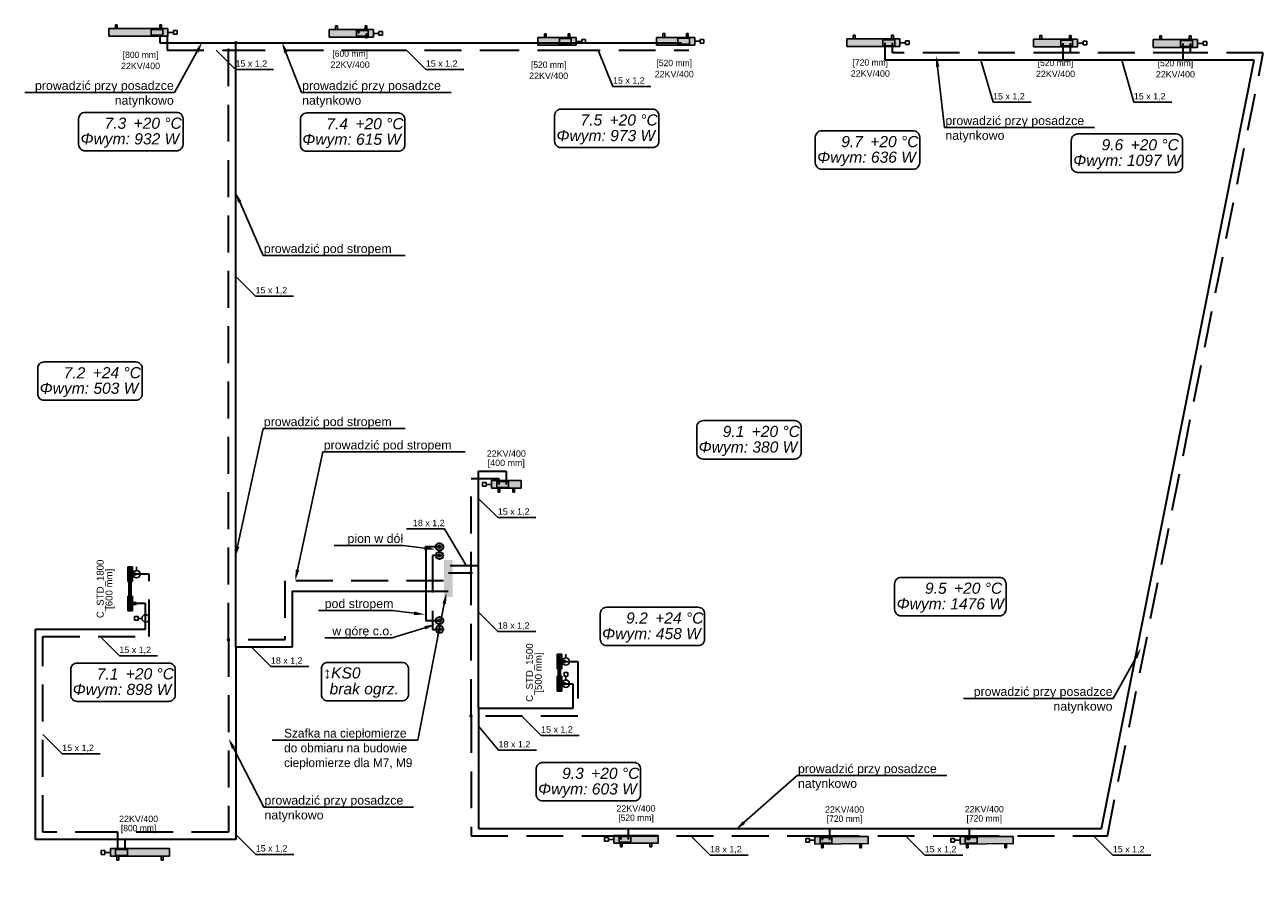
# Model space of a CAD drawing. Header units: millimetres. Extents: x -249726 to -161872, y -110547 to 19223.
# Tile 18 of 19: x -203302 to -186515, y -13468 to -1770. Entities that reach past the tile are written whole.
import ezdxf
from ezdxf import colors
from ezdxf.entities.mleader import LeaderData, LeaderLine
from ezdxf.lldxf.tags import DXFTag
from ezdxf.math import Vec2, Vec3

# ---------------------------------------------------------------- set-up
doc = ezdxf.new("R2010")
doc.units = ezdxf.units.MM
doc.header["$LTSCALE"] = 1000
doc.linetypes.add('DASHED', pattern=[0.75, 0.5, -0.25])
for name, color, linetype in [('I_IZC_urzadzenia', 112, 'Continuous'), ('OWIK_ICO_opisy', 7, 'Continuous'), ('OWIK_ICO_urzadzenia', 92, 'Continuous')]:
    doc.layers.add(name, color=color, linetype=linetype)
doc.layers.add('OWIK_ICO_powrot', color=140, linetype='DASHED', lineweight=30)
doc.layers.add('OWIK_ICO_zasilanie', color=20, linetype='Continuous', lineweight=30)
tags = doc.linetypes.add('SOLID', pattern=[10, 10, 0]).pattern_tags.tags
tags[6:7] = [DXFTag(74, 4), DXFTag(75, 0), DXFTag(340, '0'), DXFTag(46, 0.0), DXFTag(50, 0.0), DXFTag(44, 0.0), DXFTag(45, 0.0)]
tags[4:5] = [DXFTag(74, 4), DXFTag(75, 0), DXFTag(340, '0'), DXFTag(46, 0.0), DXFTag(50, 0.0), DXFTag(44, 0.0), DXFTag(45, 0.0)]

msp = doc.modelspace()

# ---------------------------------------------------------------- hatches: boundary and pattern name
at = {"layer": 'I_IZC_urzadzenia', "ltscale": 14, "transparency": 33554687}
h = msp.add_hatch(color=256, dxfattribs=at)
h.dxf.hatch_style = 1
h.paths.add_polyline_path([(-197620, -9522), (-197500, -9522), (-197500, -9022), (-197620, -9022)])
at = {"layer": 'OWIK_ICO_powrot'}
h = msp.add_hatch(color=256, dxfattribs=at)
edge = h.paths.add_edge_path()
edge.add_arc((-200542, -2113), 24, 0, 360)
h = msp.add_hatch(color=256, dxfattribs=at)
edge = h.paths.add_edge_path()
edge.add_arc((-197253, -9195), 24, 90, 450)
h = msp.add_hatch(color=256, dxfattribs=at)
edge = h.paths.add_edge_path()
edge.add_arc((-200542, -10103), 24, 90, 450)
h = msp.add_hatch(color=256, dxfattribs=at)
edge = h.paths.add_edge_path()
edge.add_arc((-197253, -11135), 24, 0, 360)
at = {"layer": 'OWIK_ICO_urzadzenia', "linetype": 'Continuous', "ltscale": 10}
for points in [[(-201361, -1820), (-202161, -1820), (-202161, -1925), (-201361, -1925)], [(-198576, -1834), (-199176, -1834), (-199176, -1939), (-198576, -1939)], [(-195826, -1943), (-196346, -1943), (-196346, -2048), (-195826, -2048)], [(-194221, -1940), (-194741, -1940), (-194741, -2045), (-194221, -2045)], [(-189031, -1964), (-189631, -1964), (-189631, -2069), (-189031, -2069)], [(-187406, -1971), (-188006, -1971), (-188006, -2076), (-187406, -2076)], [(-196975, -8050), (-196575, -8050), (-196575, -7945), (-196975, -7945)], [(-201842, -9112), (-201842, -9312), (-201906, -9312), (-201906, -9112)], [(-201858, -9512), (-201858, -9312), (-201890, -9312), (-201890, -9512)], [(-201842, -9712), (-201842, -9512), (-201906, -9512), (-201906, -9712)], [(-196023, -10297), (-196023, -10497), (-196087, -10497), (-196087, -10297)], [(-196039, -10597), (-196039, -10497), (-196071, -10497), (-196071, -10597)], [(-196023, -10797), (-196023, -10597), (-196087, -10597), (-196087, -10797)], [(-195317, -12859), (-194717, -12859), (-194717, -12754), (-195317, -12754)], [(-202141, -13036), (-201341, -13036), (-201341, -12931), (-202141, -12931)]]:
    msp.add_hatch(color=8, dxfattribs=at).paths.add_polyline_path(points)
at = {"layer": 'OWIK_ICO_zasilanie', "ltscale": 10}
h = msp.add_hatch(color=256, dxfattribs=at)
edge = h.paths.add_edge_path()
edge.add_arc((-200442, -2013), 24, 0, 360)

# ---------------------------------------------------------------- linework, layer by layer
at = {"layer": 'OWIK_ICO_opisy', "linetype": 'Continuous', "ltscale": 10}
for p, q in [((-200709, -2113), (-200446, -2376)), ((-198129, -2113), (-197866, -2376)), ((-195532, -2113), (-195329, -2604)), ((-190341, -2250), (-190177, -2820)), ((-188434, -2250), (-188269, -2820)), ((-200446, -2376), (-199931, -2376)), ((-197866, -2376), (-197351, -2376)), ((-195329, -2604), (-194814, -2604)), ((-190177, -2820), (-189662, -2820)), ((-188269, -2820), (-187754, -2820)), ((-200436, -5185), (-200174, -5447)), ((-200174, -5447), (-199659, -5447)), ((-197153, -8186), (-196890, -8445)), ((-196890, -8445), (-196375, -8445)), ((-197611, -8601), (-198126, -8601)), ((-197310, -9110), (-197611, -8601)), ((-197153, -9727), (-196890, -9989)), ((-202282, -10056), (-202020, -10319)), ((-196890, -9989), (-196375, -9989)), ((-200229, -10203), (-199966, -10465)), ((-202020, -10319), (-201505, -10319)), ((-199966, -10465), (-199451, -10465)), ((-196565, -11135), (-196303, -11398)), ((-203056, -11384), (-202794, -11647)), ((-197153, -11271), (-196880, -11598)), ((-196303, -11398), (-195788, -11398)), ((-202794, -11647), (-202279, -11647)), ((-196880, -11598), (-196365, -11598)), ((-200433, -12747), (-200171, -13009)), ((-194276, -12758), (-194014, -13021)), ((-191365, -12758), (-191103, -13021)), ((-188817, -12758), (-188554, -13021)), ((-200171, -13009), (-199656, -13009)), ((-194014, -13021), (-193499, -13021)), ((-191103, -13021), (-190588, -13021)), ((-188554, -13021), (-188039, -13021))]:
    msp.add_line(p, q, dxfattribs=at)
at = {"layer": 'OWIK_ICO_opisy', "linetype": 'SOLID', "ltscale": 10}
for points in [[(-202485, -3477), (-201243, -3477, 0.414214), (-201157, -3391), (-201157, -3044, 0.414214), (-201243, -2957), (-202485, -2957, 0.414214), (-202572, -3044), (-202572, -3391, 0.414214), (-202485, -3477)], [(-199480, -3484), (-198238, -3484, 0.414214), (-198151, -3397), (-198151, -3051, 0.414214), (-198238, -2964), (-199480, -2964, 0.414214), (-199566, -3051), (-199566, -3397, 0.414214), (-199480, -3484)], [(-196035, -3433), (-194793, -3433, 0.414214), (-194706, -3346), (-194706, -3000, 0.414214), (-194793, -2913), (-196035, -2913, 0.414214), (-196121, -3000), (-196121, -3346, 0.414214), (-196035, -3433)], [(-192501, -3726), (-191259, -3726, 0.414214), (-191172, -3639), (-191172, -3293, 0.414214), (-191259, -3206), (-192501, -3206, 0.414214), (-192587, -3293), (-192587, -3639, 0.414214), (-192501, -3726)], [(-189031, -3769), (-187694, -3769, 0.414214), (-187608, -3682), (-187608, -3335, 0.414214), (-187694, -3249), (-189031, -3249, 0.414214), (-189118, -3335), (-189118, -3682, 0.414214), (-189031, -3769)], [(-203039, -6857), (-201797, -6857, 0.414214), (-201711, -6770), (-201711, -6423, 0.414214), (-201797, -6337), (-203039, -6337, 0.414214), (-203126, -6423), (-203126, -6770, 0.414214), (-203039, -6857)], [(-194107, -7653), (-192865, -7653, 0.414214), (-192779, -7567), (-192779, -7220, 0.414214), (-192865, -7133), (-194107, -7133, 0.414214), (-194194, -7220), (-194194, -7567, 0.414214), (-194107, -7653)], [(-191425, -9777), (-190089, -9777, 0.414214), (-190002, -9691), (-190002, -9344, 0.414214), (-190089, -9257), (-191425, -9257, 0.414214), (-191512, -9344), (-191512, -9691, 0.414214), (-191425, -9777)], [(-195416, -10181), (-194174, -10181, 0.414214), (-194087, -10094), (-194087, -9748, 0.414214), (-194174, -9661), (-195416, -9661, 0.414214), (-195502, -9748), (-195502, -10094, 0.414214), (-195416, -10181)], [(-202592, -10937), (-201350, -10937, 0.414214), (-201263, -10851), (-201263, -10504, 0.414214), (-201350, -10417), (-202592, -10417, 0.414214), (-202678, -10504), (-202678, -10851, 0.414214), (-202592, -10937)], [(-199194, -10929), (-198188, -10929, 0.414214), (-198101, -10843), (-198101, -10496, 0.414214), (-198188, -10409), (-199194, -10409, 0.414214), (-199281, -10496), (-199281, -10843, 0.414214), (-199194, -10929)], [(-196283, -12285), (-195042, -12285, 0.414214), (-194955, -12199), (-194955, -11852, 0.414214), (-195042, -11765), (-196283, -11765, 0.414214), (-196370, -11852), (-196370, -12199, 0.414214), (-196283, -12285)]]:
    msp.add_lwpolyline(points, format="xyb", dxfattribs=at)
at = {"layer": 'OWIK_ICO_powrot'}
for p, q in [((-201373, -1910), (-201373, -2113)), ((-198676, -1886), (-198676, -1956)), ((-191541, -2150), (-191541, -2013)), ((-201373, -2113), (-200542, -2113)), ((-200542, -10103), (-200542, -2113)), ((-200542, -2113), (-199754, -2113)), ((-199754, -2113), (-198632, -2113)), ((-198632, -2113), (-197102, -2113)), ((-197102, -2113), (-196001, -2113)), ((-196001, -2113), (-194299, -2113)), ((-189131, -2150), (-191541, -2150)), ((-189131, -2017), (-189131, -2150)), ((-187506, -2150), (-189131, -2150)), ((-188627, -12758), (-186515, -2150)), ((-187506, -2023), (-187506, -2150)), ((-186515, -2150), (-187506, -2150)), ((-197253, -9412), (-197253, -7918)), ((-197253, -7918), (-196875, -7918)), ((-196875, -7918), (-196875, -7998)), ((-201614, -9212), (-201874, -9212)), ((-201614, -10056), (-201614, -9212)), ((-197558, -9195), (-197253, -9195)), ((-197253, -11135), (-197253, -9412)), ((-203056, -10056), (-201614, -10056)), ((-203056, -12709), (-203056, -10056)), ((-199773, -10103), (-200542, -10103)), ((-200542, -10103), (-200542, -12709)), ((-196055, -10397), (-195806, -10397)), ((-195806, -10397), (-195806, -11135)), ((-197253, -11135), (-197253, -12758)), ((-195806, -11135), (-197253, -11135)), ((-202119, -12709), (-203056, -12709)), ((-200542, -12709), (-202119, -12709)), ((-202040, -12947), (-202040, -12709)), ((-197253, -12758), (-195217, -12758)), ((-195217, -12758), (-192491, -12758)), ((-195217, -12806), (-195217, -12758)), ((-192491, -12758), (-190596, -12758)), ((-192491, -12819), (-192491, -12758)), ((-190596, -12758), (-188627, -12758)), ((-190525, -12819), (-190525, -12758))]:
    msp.add_line(p, q, dxfattribs=at)
for points in [[(-197663, -8960), (-197776, -8960), (-197776, -9963), (-197689, -9963)], [(-197626, -9305), (-199776, -9305), (-199776, -10100)]]:
    msp.add_lwpolyline(points, dxfattribs=at)
at = {"layer": 'OWIK_ICO_powrot', "color": 251}
for centre in [(-197681, -8843), (-197681, -9843)]:
    msp.add_circle(centre, 50, dxfattribs=at)
at = {"layer": 'OWIK_ICO_powrot'}
for centre in [(-197681, -8960), (-197681, -9960)]:
    msp.add_circle(centre, 17.5, dxfattribs=at)
at = {"layer": 'OWIK_ICO_urzadzenia', "linetype": 'Continuous', "ltscale": 10}
for p, q in [((-201361, -1820), (-202161, -1820)), ((-202161, -1820), (-202161, -1925)), ((-202073, -1820), (-202073, -1770)), ((-202073, -1770), (-202048, -1770)), ((-202048, -1770), (-202048, -1820)), ((-201431, -1832), (-201591, -1832)), ((-201591, -1832), (-201591, -1912)), ((-201448, -1770), (-201473, -1770)), ((-201473, -1770), (-201473, -1820)), ((-201448, -1820), (-201448, -1770)), ((-201431, -1912), (-201431, -1832)), ((-201431, -1832), (-201431, -1832)), ((-201361, -1925), (-201361, -1820)), ((-201361, -1820), (-201361, -1820)), ((-198576, -1834), (-199176, -1834)), ((-199176, -1834), (-199176, -1939)), ((-199089, -1834), (-199089, -1784)), ((-199089, -1784), (-199064, -1784)), ((-199064, -1784), (-199064, -1834)), ((-198646, -1846), (-198806, -1846)), ((-198806, -1846), (-198806, -1926)), ((-198664, -1784), (-198689, -1784)), ((-198689, -1784), (-198689, -1834)), ((-198664, -1834), (-198664, -1784)), ((-198646, -1926), (-198646, -1846)), ((-198646, -1846), (-198646, -1846)), ((-198576, -1939), (-198576, -1834)), ((-198576, -1834), (-198576, -1834)), ((-202161, -1925), (-201361, -1925)), ((-201591, -1912), (-201431, -1912)), ((-201361, -1872), (-201286, -1872)), ((-201236, -1847), (-201286, -1847)), ((-201286, -1847), (-201286, -1897)), ((-201286, -1897), (-201236, -1897)), ((-201236, -1897), (-201236, -1847)), ((-199176, -1939), (-198576, -1939)), ((-198806, -1926), (-198646, -1926)), ((-198576, -1886), (-198501, -1886)), ((-198451, -1861), (-198501, -1861)), ((-198501, -1861), (-198501, -1911)), ((-198501, -1911), (-198451, -1911)), ((-198451, -1911), (-198451, -1861)), ((-195826, -1943), (-196346, -1943)), ((-196346, -1943), (-196346, -2048)), ((-196258, -1943), (-196258, -1893)), ((-196258, -1893), (-196233, -1893)), ((-196233, -1893), (-196233, -1943)), ((-195896, -1956), (-196056, -1956)), ((-196056, -1956), (-196056, -2036)), ((-195913, -1893), (-195938, -1893)), ((-195938, -1893), (-195938, -1943)), ((-195913, -1943), (-195913, -1893)), ((-195896, -2036), (-195896, -1956)), ((-195896, -1956), (-195896, -1956)), ((-195826, -2048), (-195826, -1943)), ((-195826, -1943), (-195826, -1943)), ((-195826, -1996), (-195751, -1996)), ((-195701, -1971), (-195751, -1971)), ((-195751, -1971), (-195751, -2021)), ((-195701, -2021), (-195701, -1971)), ((-194221, -1940), (-194741, -1940)), ((-194741, -1940), (-194741, -2045)), ((-194653, -1940), (-194653, -1890)), ((-194653, -1890), (-194628, -1890)), ((-194628, -1890), (-194628, -1940)), ((-194291, -1952), (-194451, -1952)), ((-194451, -1952), (-194451, -2032)), ((-194308, -1890), (-194333, -1890)), ((-194333, -1890), (-194333, -1940)), ((-194308, -1940), (-194308, -1890)), ((-194291, -2032), (-194291, -1952)), ((-194291, -1952), (-194291, -1952)), ((-194221, -2045), (-194221, -1940)), ((-194221, -1940), (-194221, -1940)), ((-194221, -1992), (-194146, -1992)), ((-194096, -1967), (-194146, -1967)), ((-194146, -1967), (-194146, -2017)), ((-194096, -2017), (-194096, -1967)), ((-191441, -1960), (-192161, -1960)), ((-192161, -1960), (-192161, -2065)), ((-192073, -1960), (-192073, -1910)), ((-192073, -1910), (-192048, -1910)), ((-192048, -1910), (-192048, -1960)), ((-191511, -1973), (-191671, -1973)), ((-191671, -1973), (-191671, -2053)), ((-191528, -1910), (-191553, -1910)), ((-191553, -1910), (-191553, -1960)), ((-191528, -1960), (-191528, -1910)), ((-191511, -2053), (-191511, -1973)), ((-191511, -1973), (-191511, -1973)), ((-191441, -2065), (-191441, -1960)), ((-191441, -1960), (-191441, -1960)), ((-191441, -2013), (-191366, -2013)), ((-191316, -1988), (-191366, -1988)), ((-191366, -1988), (-191366, -2038)), ((-191316, -2038), (-191316, -1988)), ((-189031, -1964), (-189631, -1964)), ((-189631, -1964), (-189631, -2069)), ((-189543, -1964), (-189543, -1914)), ((-189543, -1914), (-189518, -1914)), ((-189518, -1914), (-189518, -1964)), ((-189101, -1977), (-189261, -1977)), ((-189261, -1977), (-189261, -2057)), ((-189118, -1914), (-189143, -1914)), ((-189143, -1914), (-189143, -1964)), ((-189118, -1964), (-189118, -1914)), ((-189101, -2057), (-189101, -1977)), ((-189101, -1977), (-189101, -1977)), ((-189031, -2069), (-189031, -1964)), ((-189031, -1964), (-189031, -1964)), ((-188906, -1992), (-188956, -1992)), ((-188956, -1992), (-188956, -2042)), ((-188906, -2042), (-188906, -1992)), ((-187406, -1971), (-188006, -1971)), ((-188006, -1971), (-188006, -2076)), ((-187919, -1971), (-187919, -1921)), ((-187919, -1921), (-187894, -1921)), ((-187894, -1921), (-187894, -1971)), ((-187476, -1983), (-187636, -1983)), ((-187636, -1983), (-187636, -2063)), ((-187494, -1921), (-187519, -1921)), ((-187519, -1921), (-187519, -1971)), ((-187494, -1971), (-187494, -1921)), ((-187476, -2063), (-187476, -1983)), ((-187476, -1983), (-187476, -1983)), ((-187406, -2076), (-187406, -1971)), ((-187406, -1971), (-187406, -1971)), ((-187281, -1998), (-187331, -1998)), ((-187331, -1998), (-187331, -2048)), ((-187281, -2048), (-187281, -1998)), ((-196346, -2048), (-195826, -2048)), ((-196056, -2036), (-195896, -2036)), ((-195751, -2021), (-195701, -2021)), ((-194741, -2045), (-194221, -2045)), ((-194451, -2032), (-194291, -2032)), ((-194146, -2017), (-194096, -2017)), ((-192161, -2065), (-191441, -2065)), ((-191671, -2053), (-191511, -2053)), ((-191366, -2038), (-191316, -2038)), ((-189631, -2069), (-189031, -2069)), ((-189261, -2057), (-189101, -2057)), ((-189031, -2017), (-188956, -2017)), ((-188956, -2042), (-188906, -2042)), ((-188006, -2076), (-187406, -2076)), ((-187636, -2063), (-187476, -2063)), ((-187406, -2023), (-187331, -2023)), ((-187331, -2048), (-187281, -2048)), ((-197050, -7973), (-197100, -7973)), ((-197100, -7973), (-197100, -8023)), ((-197100, -8023), (-197050, -8023)), ((-197050, -8023), (-197050, -7973)), ((-196975, -7998), (-197050, -7998)), ((-196575, -7945), (-196975, -7945)), ((-196975, -7945), (-196975, -8050)), ((-196975, -8050), (-196575, -8050)), ((-196975, -8050), (-196975, -8050)), ((-196745, -7958), (-196905, -7958)), ((-196905, -7958), (-196905, -8038)), ((-196905, -8038), (-196745, -8038)), ((-196905, -8038), (-196905, -8038)), ((-196887, -8050), (-196887, -8100)), ((-196862, -8100), (-196862, -8050)), ((-196745, -8038), (-196745, -7958)), ((-196687, -8100), (-196687, -8050)), ((-196662, -8050), (-196662, -8100)), ((-196575, -8050), (-196575, -7945)), ((-196887, -8100), (-196862, -8100)), ((-196662, -8100), (-196687, -8100)), ((-201906, -9312), (-201906, -9112)), ((-201906, -9112), (-201842, -9112)), ((-201842, -9112), (-201842, -9312)), ((-201842, -9112), (-201842, -9112)), ((-201842, -9199), (-201792, -9199)), ((-201792, -9224), (-201842, -9224)), ((-201792, -9199), (-201792, -9224)), ((-201842, -9312), (-201906, -9312)), ((-201858, -9312), (-201890, -9312)), ((-201890, -9312), (-201890, -9512)), ((-201858, -9512), (-201858, -9312)), ((-201842, -9512), (-201906, -9512)), ((-201906, -9512), (-201906, -9712)), ((-201890, -9512), (-201858, -9512)), ((-201858, -9512), (-201858, -9512)), ((-201842, -9712), (-201842, -9512)), ((-201906, -9712), (-201842, -9712)), ((-201792, -9599), (-201842, -9599)), ((-201842, -9624), (-201792, -9624)), ((-201842, -9712), (-201842, -9712)), ((-201792, -9624), (-201792, -9599)), ((-196087, -10497), (-196087, -10297)), ((-196087, -10297), (-196023, -10297)), ((-196023, -10297), (-196023, -10497)), ((-196023, -10297), (-196023, -10297)), ((-196023, -10385), (-195973, -10385)), ((-195973, -10385), (-195973, -10410)), ((-196023, -10497), (-196087, -10497)), ((-196039, -10497), (-196071, -10497)), ((-196071, -10497), (-196071, -10597)), ((-196039, -10597), (-196039, -10497)), ((-195973, -10410), (-196023, -10410)), ((-196023, -10597), (-196087, -10597)), ((-196087, -10597), (-196087, -10797)), ((-196071, -10597), (-196039, -10597)), ((-196039, -10597), (-196039, -10597)), ((-196023, -10797), (-196023, -10597)), ((-195973, -10685), (-196023, -10685)), ((-196023, -10710), (-195973, -10710)), ((-195973, -10710), (-195973, -10685)), ((-196087, -10797), (-196023, -10797)), ((-196023, -10797), (-196023, -10797)), ((-194717, -12754), (-195317, -12754)), ((-195317, -12754), (-195317, -12859)), ((-194717, -12859), (-194717, -12754)), ((-195392, -12781), (-195442, -12781)), ((-195442, -12781), (-195442, -12831)), ((-195442, -12831), (-195392, -12831)), ((-195392, -12831), (-195392, -12781)), ((-195317, -12806), (-195392, -12806)), ((-195317, -12859), (-194717, -12859)), ((-195317, -12859), (-195317, -12859)), ((-195087, -12766), (-195247, -12766)), ((-195247, -12766), (-195247, -12846)), ((-195247, -12846), (-195087, -12846)), ((-195247, -12846), (-195247, -12846)), ((-195229, -12859), (-195229, -12909)), ((-195229, -12909), (-195204, -12909)), ((-195204, -12909), (-195204, -12859)), ((-195087, -12846), (-195087, -12766)), ((-194829, -12909), (-194829, -12859)), ((-194804, -12909), (-194829, -12909)), ((-194804, -12859), (-194804, -12909)), ((-192666, -12794), (-192716, -12794)), ((-192716, -12794), (-192716, -12844)), ((-192716, -12844), (-192666, -12844)), ((-192666, -12844), (-192666, -12794)), ((-192591, -12819), (-192666, -12819)), ((-191871, -12767), (-192591, -12767)), ((-192591, -12767), (-192591, -12872)), ((-192591, -12872), (-191871, -12861)), ((-192591, -12872), (-192591, -12872)), ((-192361, -12779), (-192521, -12779)), ((-192521, -12779), (-192521, -12859)), ((-192521, -12859), (-192361, -12859)), ((-192521, -12859), (-192521, -12859)), ((-192504, -12872), (-192504, -12922)), ((-192504, -12922), (-192479, -12922)), ((-192479, -12922), (-192479, -12872)), ((-192361, -12859), (-192361, -12779)), ((-191984, -12922), (-191984, -12872)), ((-191959, -12922), (-191984, -12922)), ((-191959, -12872), (-191959, -12922)), ((-191871, -12872), (-191871, -12767)), ((-190750, -12794), (-190750, -12844)), ((-190700, -12794), (-190750, -12794)), ((-190750, -12844), (-190700, -12844)), ((-190700, -12844), (-190700, -12794)), ((-190625, -12819), (-190700, -12819)), ((-190625, -12767), (-190625, -12872)), ((-189905, -12767), (-190625, -12767)), ((-190625, -12872), (-189905, -12861)), ((-190625, -12872), (-190625, -12872)), ((-190555, -12779), (-190555, -12859)), ((-190395, -12779), (-190555, -12779)), ((-190555, -12859), (-190555, -12859)), ((-190555, -12859), (-190395, -12859)), ((-190538, -12872), (-190538, -12922)), ((-190538, -12922), (-190513, -12922)), ((-190513, -12922), (-190513, -12872)), ((-190395, -12859), (-190395, -12779)), ((-190018, -12922), (-190018, -12872)), ((-189993, -12922), (-190018, -12922)), ((-189993, -12872), (-189993, -12922)), ((-189905, -12872), (-189905, -12767)), ((-202266, -12959), (-202266, -13009)), ((-202216, -12959), (-202266, -12959)), ((-202266, -13009), (-202216, -13009)), ((-202216, -13009), (-202216, -12959)), ((-202141, -12984), (-202216, -12984)), ((-202141, -12931), (-202141, -13036)), ((-201341, -12931), (-202141, -12931)), ((-202141, -13036), (-202141, -13036)), ((-202141, -13036), (-201341, -13036)), ((-202071, -12944), (-202071, -13024)), ((-201911, -12944), (-202071, -12944)), ((-202071, -13024), (-202071, -13024)), ((-202071, -13024), (-201911, -13024)), ((-202053, -13036), (-202053, -13086)), ((-202053, -13086), (-202028, -13086)), ((-202028, -13086), (-202028, -13036)), ((-201911, -13024), (-201911, -12944)), ((-201453, -13086), (-201453, -13036)), ((-201428, -13086), (-201453, -13086)), ((-201428, -13036), (-201428, -13086)), ((-201341, -13036), (-201341, -12931))]:
    msp.add_line(p, q, dxfattribs=at)
at = {"layer": 'OWIK_ICO_urzadzenia', "color": 5, "linetype": 'Continuous', "ltscale": 10}
for p, q in [((-201787, -9162), (-201787, -9112)), ((-195968, -10347), (-195968, -10297))]:
    msp.add_line(p, q, dxfattribs=at)
at = {"layer": 'OWIK_ICO_urzadzenia', "color": 1, "linetype": 'Continuous', "ltscale": 10}
for p, q in [((-201764, -9787), (-201814, -9787)), ((-201814, -9787), (-201814, -9837)), ((-201814, -9837), (-201764, -9837)), ((-201764, -9837), (-201764, -9787)), ((-201714, -9812), (-201764, -9812)), ((-195943, -10547), (-195993, -10547)), ((-195993, -10547), (-195993, -10597)), ((-195943, -10597), (-195943, -10547)), ((-195993, -10597), (-195943, -10597)), ((-195968, -10647), (-195968, -10597))]:
    msp.add_line(p, q, dxfattribs=at)
at = {"layer": 'OWIK_ICO_urzadzenia', "color": 5, "linetype": 'Continuous', "ltscale": 10}
for centre in [(-201787, -9212), (-195968, -10397)]:
    msp.add_ellipse(centre, major_axis=(50, 0), ratio=1, dxfattribs=at)
at = {"layer": 'OWIK_ICO_urzadzenia', "color": 1, "linetype": 'Continuous', "ltscale": 10}
for centre in [(-201664, -9812), (-195968, -10697)]:
    msp.add_ellipse(centre, major_axis=(50, 0), ratio=1, dxfattribs=at)
at = {"layer": 'OWIK_ICO_urzadzenia', "color": 8, "linetype": 'Continuous', "ltscale": 10}
for points in [[(-192161, -2065), (-192161, -1960), (-191441, -2065)], [(-191441, -2065), (-192161, -1960), (-191441, -1960)], [(-192591, -12872), (-192591, -12767), (-191871, -12872)], [(-191871, -12872), (-192591, -12767), (-191871, -12767)], [(-190625, -12872), (-190625, -12767), (-189905, -12872)], [(-189905, -12872), (-190625, -12767), (-189905, -12767)]]:
    msp.add_solid(points, dxfattribs=at)
at = {"layer": 'OWIK_ICO_zasilanie', "ltscale": 10}
for p, q in [((-201473, -1910), (-201473, -2013)), ((-201473, -2013), (-200442, -2013)), ((-200442, -10203), (-200442, -2013)), ((-200442, -2013), (-199839, -2013)), ((-199839, -2013), (-198732, -2013)), ((-198776, -1886), (-198776, -1856)), ((-198732, -2013), (-197102, -2013)), ((-197102, -2013), (-196101, -2013)), ((-196101, -2013), (-194399, -2013)), ((-191641, -2250), (-191641, -2013)), ((-189231, -2017), (-189231, -2250)), ((-187606, -2023), (-187606, -2250)), ((-189231, -2250), (-191641, -2250)), ((-187606, -2250), (-189231, -2250)), ((-188709, -12658), (-186637, -2250)), ((-186637, -2250), (-187606, -2250)), ((-197153, -9312), (-197153, -7818)), ((-197153, -7818), (-196775, -7818)), ((-196775, -7818), (-196775, -7998)), ((-197538, -9095), (-197153, -9095)), ((-197153, -11035), (-197153, -9312)), ((-201664, -9612), (-201874, -9612)), ((-201664, -9956), (-201664, -9612)), ((-203156, -9956), (-201664, -9956)), ((-203156, -12809), (-203156, -9956)), ((-199676, -10202), (-200442, -10203)), ((-200442, -10203), (-200442, -12809)), ((-196055, -10697), (-195874, -10697)), ((-195874, -10697), (-195874, -11035)), ((-197153, -11035), (-197153, -12658)), ((-195874, -11035), (-197153, -11035)), ((-197153, -12658), (-195117, -12658)), ((-195117, -12658), (-192391, -12658)), ((-195117, -12806), (-195117, -12658)), ((-192391, -12658), (-190496, -12658)), ((-192391, -12819), (-192391, -12658)), ((-190496, -12658), (-188709, -12658)), ((-190496, -12815), (-190496, -12658)), ((-202019, -12809), (-203156, -12809)), ((-200442, -12809), (-202019, -12809)), ((-201940, -12947), (-201940, -12809))]:
    msp.add_line(p, q, dxfattribs=at)
at = {"layer": 'OWIK_ICO_zasilanie'}
for points in [[(-197663, -8843), (-197867, -8843), (-197867, -9841), (-197703, -9841)], [(-197563, -9446), (-199676, -9446), (-199676, -10202)]]:
    msp.add_lwpolyline(points, dxfattribs=at)
for centre in [(-197681, -8843), (-197681, -9843)]:
    msp.add_circle(centre, 17.5, dxfattribs=at)
at = {"layer": 'OWIK_ICO_zasilanie', "color": 251}
for centre in [(-197681, -8960), (-197681, -9960)]:
    msp.add_circle(centre, 50, dxfattribs=at)

# ---------------------------------------------------------------- texts
at = {"layer": 'OWIK_ICO_opisy', "linetype": 'SOLID', "ltscale": 10}
for s, insert, char_height, attachment_point in [('{[800 mm]}', (-201733, -2134), 86.4, 2), ('{[600 mm]}', (-198892, -2117), 86.4, 2), ('\\fArial|b0|i0;22KV/400', (-201733, -2284), 86.4, 2), ('\\fArial|b0|i0;22KV/400', (-198892, -2267), 86.4, 2), ('{[520 mm]}', (-196201, -2267), 86.4, 2), ('{[520 mm]}', (-194499, -2244), 86.4, 2), ('{[720 mm]}', (-191841, -2237), 86.4, 2), ('{[520 mm]}', (-189331, -2241), 86.4, 2), ('{[520 mm]}', (-187706, -2247), 86.4, 2), ('\\fArial|b0|i0;22KV/400', (-196201, -2417), 86.4, 2), ('\\fArial|b0|i0;22KV/400', (-194499, -2394), 86.4, 2), ('\\fArial|b0|i0;22KV/400', (-191841, -2387), 86.4, 2), ('\\fArial|b0|i0;22KV/400', (-189331, -2391), 86.4, 2), ('\\fArial|b0|i0;22KV/400', (-187706, -2397), 86.4, 2), ('\\fArial|b0|i1;7.5', (-195476, -3137), 151.2, 9), ('\\fArial|b0|i1;+20 °C', (-195376, -3137), 151.2, 7), ('\\fArial|b0|i1;7.3', (-201927, -3181), 151.2, 9), ('\\fArial|b0|i1;+20 °C', (-201827, -3181), 151.2, 7), ('\\fArial|b0|i1;7.4', (-198921, -3188), 151.2, 9), ('\\fArial|b0|i1;+20 °C', (-198821, -3188), 151.2, 7), ('\\fArial|b0|i1;Φwym: 973 W', (-195426, -3195), 151.2, 2), ('\\fArial|b0|i1;Φwym: 932 W', (-201877, -3239), 151.2, 2), ('\\fArial|b0|i1;Φwym: 615 W', (-198871, -3245), 151.2, 2), ('\\fArial|b0|i1;9.7', (-191942, -3430), 151.2, 9), ('\\fArial|b0|i1;+20 °C', (-191842, -3430), 151.2, 7), ('\\fArial|b0|i1;9.6', (-188413, -3473), 151.2, 9), ('\\fArial|b0|i1;+20 °C', (-188313, -3473), 151.2, 7), ('\\fArial|b0|i1;Φwym: 636 W', (-191892, -3488), 151.2, 2), ('\\fArial|b0|i1;Φwym: 1097 W', (-188363, -3530), 151.2, 2), ('\\fArial|b0|i1;7.2', (-202481, -6561), 151.2, 9), ('\\fArial|b0|i1;+24 °C', (-202381, -6561), 151.2, 7), ('\\fArial|b0|i1;Φwym: 503 W', (-202431, -6618), 151.2, 2), ('\\fArial|b0|i1;9.1', (-193549, -7357), 151.2, 9), ('\\fArial|b0|i1;+20 °C', (-193449, -7357), 151.2, 7), ('\\fArial|b0|i0;22KV/400', (-196775, -7624), 86.4, 8), ('\\fArial|b0|i1;Φwym: 380 W', (-193499, -7415), 151.2, 2), ('\\fArial|b0|i0;[400 mm]', (-196775, -7774), 86.4, 8), ('\\fArial|b0|i1;9.5', (-190807, -9481), 151.2, 9), ('\\fArial|b0|i1;+20 °C', (-190707, -9481), 151.2, 7), ('\\fArial|b0|i1;Φwym: 1476 W', (-190757, -9539), 151.2, 2), ('\\fArial|b0|i1;9.2', (-194857, -9885), 151.2, 9), ('\\fArial|b0|i1;+24 °C', (-194757, -9885), 151.2, 7), ('\\fArial|b0|i1;Φwym: 458 W', (-194807, -9943), 151.2, 2), ('\\fArial|b0|i1;7.1', (-202033, -10641), 151.2, 9), ('\\fArial|b0|i1;+20 °C', (-201933, -10641), 151.2, 7), ('\\fArial|b0|i1;↕KS0', (-198751, -10633), 151.2, 9), ('\\fArial|b0|i1;Φwym: 898 W', (-201983, -10699), 151.2, 2), ('{\\fArial|b0|i1|c1|p0;brak ogrz.}', (-198701, -10691), 151.2, 2), ('\\fArial|b0|i1;9.3', (-195725, -11989), 151.2, 9), ('\\fArial|b0|i1;+20 °C', (-195625, -11989), 151.2, 7), ('\\fArial|b0|i1;Φwym: 603 W', (-195675, -12047), 151.2, 2), ('\\fArial|b0|i0;22KV/400', (-195017, -12432), 86.4, 8), ('\\fArial|b0|i0;22KV/400', (-192191, -12445), 86.4, 8), ('\\fArial|b0|i0;22KV/400', (-190296, -12441), 86.4, 8), ('\\fArial|b0|i0;22KV/400', (-201759, -12573), 86.4, 8), ('{[520 mm]}', (-195017, -12582), 86.4, 8), ('{[720 mm]}', (-192191, -12595), 86.4, 8), ('{[720 mm]}', (-190296, -12591), 86.4, 8), ('{[800 mm]}', (-201759, -12723), 86.4, 8)]:
    msp.add_mtext(s, dxfattribs=dict(at, insert=insert, char_height=char_height, attachment_point=attachment_point))
at = {"layer": 'OWIK_ICO_opisy', "linetype": 'Continuous', "ltscale": 10, "char_height": 86.4}
for s, insert, attachment_point in [('\\fArial|b0|i0;15 x 1,2', (-200446, -2354), 7), ('\\fArial|b0|i0;15 x 1,2', (-197866, -2354), 7), ('\\fArial|b0|i0;15 x 1,2', (-195329, -2583), 7), ('\\fArial|b0|i0;15 x 1,2', (-190177, -2798), 7), ('\\fArial|b0|i0;15 x 1,2', (-188269, -2798), 7), ('\\fArial|b0|i0;15 x 1,2', (-200174, -5425), 7), ('\\fArial|b0|i0;15 x 1,2', (-196890, -8424), 7), ('\\fArial|b0|i0;18 x 1,2', (-197611, -8579), 9), ('\\fArial|b0|i0;18 x 1,2', (-196890, -9968), 7), ('\\fArial|b0|i0;15 x 1,2', (-202020, -10297), 7), ('\\fArial|b0|i0;18 x 1,2', (-199966, -10443), 7), ('\\fArial|b0|i0;15 x 1,2', (-196303, -11376), 7), ('\\fArial|b0|i0;15 x 1,2', (-202794, -11625), 7), ('\\fArial|b0|i0;18 x 1,2', (-196880, -11577), 7), ('\\fArial|b0|i0;15 x 1,2', (-200171, -12987), 7), ('\\fArial|b0|i0;18 x 1,2', (-194014, -12999), 7), ('\\fArial|b0|i0;15 x 1,2', (-191103, -12999), 7), ('\\fArial|b0|i0;15 x 1,2', (-188554, -12999), 7)]:
    msp.add_mtext(s, dxfattribs=dict(at, insert=insert, attachment_point=attachment_point))
at = {"layer": 'OWIK_ICO_opisy', "linetype": 'SOLID', "ltscale": 10, "char_height": 93.6, "attachment_point": 8, "rotation": 90}
for s, insert in [('\\fArial|b0|i0;C_STD_1800', (-202206, -9412)), ('\\fArial|b0|i0;[600 mm]', (-202085, -9412)), ('\\fArial|b0|i0;C_STD_1500', (-196387, -10547)), ('\\fArial|b0|i0;[500 mm]', (-196266, -10547))]:
    msp.add_mtext(s, dxfattribs=dict(at, insert=insert))

# ---------------------------------------------------------------- leaders
at = {"layer": 'OWIK_ICO_opisy', "ltscale": 100}
ml = msp.add_multileader_mtext('Standard', dxfattribs=at)
ml.set_content('{\\fArial|b0|i0|c0|p34;prowadzić przy posadzce\\Pnatynkowo}', color=256)
ml.set_leader_properties()
ml.build(insert=Vec2(0, 0))
ml.multileader.update_dxf_attribs({"text_left_attachment_type": 6, "text_right_attachment_type": 6, "text_top_attachment_type": 0, "text_bottom_attachment_type": 0, "arrow_head_size": 150})
ctx = ml.context
ctx.base_point, ctx.char_height, ctx.arrow_head_size, ctx.plane_origin = Vec3(-203148, -2688), 120, 150, Vec3(-198782, -4134)
ctx.left_attachment, ctx.right_attachment, ctx.text_align_type = 6, 6, 2
notes = []
notes.append((ctx, [(0, (1, 1, 0), (-201272, -2688), (-1, 0), 8, [(0, [(-200896, -2003)], 256, [])])]))
ctx.mtext.insert, ctx.mtext.alignment, ctx.mtext.flow_direction = Vec3(-201282, -2533), 3, 5
ml = msp.add_multileader_mtext('Standard', dxfattribs=at)
ml.set_content('{\\fArial|b0|i0|c0|p34;prowadzić przy posadzce\\Pnatynkowo}', color=256)
ml.set_leader_properties()
ml.build(insert=Vec2(0, 0))
ml.multileader.update_dxf_attribs({"text_left_attachment_type": 6, "text_right_attachment_type": 6, "text_top_attachment_type": 0, "text_bottom_attachment_type": 0, "arrow_head_size": 150})
ctx = ml.context
ctx.base_point, ctx.char_height, ctx.arrow_head_size, ctx.plane_origin = Vec3(-199545, -2688), 120, 150, Vec3(-195497, -4134)
ctx.left_attachment, ctx.right_attachment = 6, 6
notes.append((ctx, [(0, (1, 1, 0), (-199553, -2688), (1, 0), 8, [(0, [(-199817, -2003)], 256, [])])]))
ctx.mtext.insert, ctx.mtext.flow_direction = Vec3(-199543, -2533), 5
ml = msp.add_multileader_mtext('Standard', dxfattribs=at)
ml.set_content('{\\fArial|b0|i0|c0|p34;prowadzić przy posadzce\\Pnatynkowo}', color=256)
ml.set_leader_properties()
ml.build(insert=Vec2(0, 0))
ml.multileader.update_dxf_attribs({"text_left_attachment_type": 6, "text_right_attachment_type": 6, "text_top_attachment_type": 0, "text_bottom_attachment_type": 0, "arrow_head_size": 150})
ctx = ml.context
ctx.base_point, ctx.char_height, ctx.arrow_head_size, ctx.plane_origin = Vec3(-190826, -3163), 120, 150, Vec3(-188832, -4321)
ctx.left_attachment, ctx.right_attachment = 6, 6
notes.append((ctx, [(0, (1, 1, 0), (-190834, -3163), (1, 0), 8, [(0, [(-190946, -2190)], 256, [])])]))
ctx.mtext.insert, ctx.mtext.flow_direction = Vec3(-190824, -3008), 5
ml = msp.add_multileader_mtext('Standard', dxfattribs=at)
ml.set_content('{\\fArial|b0|i0|c0|p34;prowadzić pod stropem}', color=256)
ml.set_leader_properties()
ml.build(insert=Vec2(0, 0))
ml.multileader.update_dxf_attribs({"text_left_attachment_type": 6, "text_right_attachment_type": 6, "text_top_attachment_type": 0, "text_bottom_attachment_type": 0, "arrow_head_size": 150})
ctx = ml.context
ctx.base_point, ctx.char_height, ctx.arrow_head_size, ctx.plane_origin = Vec3(-200064, -4895), 120, 150, Vec3(-192196, -10291)
ctx.left_attachment, ctx.right_attachment = 6, 6
notes.append((ctx, [(0, (1, 1, 0), (-200072, -4895), (1, 0), 8, [(0, [(-200449, -4033)], 256, [])])]))
ctx.mtext.insert, ctx.mtext.flow_direction = Vec3(-200062, -4742), 5
ml = msp.add_multileader_mtext('Standard', dxfattribs=at)
ml.set_content('{\\fArial|b0|i0|c0|p34;prowadzić pod stropem}', color=256)
ml.set_leader_properties()
ml.build(insert=Vec2(0, 0))
ml.multileader.update_dxf_attribs({"text_left_attachment_type": 6, "text_right_attachment_type": 6, "text_top_attachment_type": 0, "text_bottom_attachment_type": 0, "arrow_head_size": 150})
ctx = ml.context
ctx.base_point, ctx.char_height, ctx.arrow_head_size, ctx.plane_origin = Vec3(-200064, -7241), 120, 150, Vec3(-192196, -12637)
ctx.left_attachment, ctx.right_attachment = 6, 6
notes.append((ctx, [(0, (1, 1, 0), (-200072, -7241), (1, 0), 8, [(0, [(-200449, -8987)], 256, [])])]))
ctx.mtext.insert, ctx.mtext.flow_direction = Vec3(-200062, -7087), 5
ml = msp.add_multileader_mtext('Standard', dxfattribs=at)
ml.set_content('{\\fArial|b0|i0|c0|p34;prowadzić pod stropem}', color=256)
ml.set_leader_properties()
ml.build(insert=Vec2(0, 0))
ml.multileader.update_dxf_attribs({"text_left_attachment_type": 6, "text_right_attachment_type": 6, "text_top_attachment_type": 0, "text_bottom_attachment_type": 0, "arrow_head_size": 150})
ctx = ml.context
ctx.base_point, ctx.char_height, ctx.arrow_head_size, ctx.plane_origin = Vec3(-199252, -7556), 120, 150, Vec3(-191384, -12952)
ctx.left_attachment, ctx.right_attachment = 6, 6
notes.append((ctx, [(0, (1, 1, 0), (-199260, -7556), (1, 0), 8, [(0, [(-199637, -9302)], 256, [])])]))
ctx.mtext.insert, ctx.mtext.flow_direction = Vec3(-199250, -7403), 5
ml = msp.add_multileader_mtext('Standard', dxfattribs=at)
ml.set_content('{\\fArial|b0|i0|c0|p34;pion w dół}', color=256)
ml.set_leader_properties()
ml.build(insert=Vec2(0, 0))
ml.multileader.update_dxf_attribs({"text_left_attachment_type": 6, "text_right_attachment_type": 6, "text_top_attachment_type": 0, "text_bottom_attachment_type": 0, "arrow_head_size": 150})
ctx = ml.context
ctx.base_point, ctx.char_height, ctx.arrow_head_size, ctx.plane_origin = Vec3(-198930, -8823), 120, 150, Vec3(-195043, -14148)
ctx.left_attachment, ctx.right_attachment = 6, 6
notes.append((ctx, [(0, (1, 1, 0), (-198175, -8823), (-1, 0), 8, [(0, [(-197735, -8878)], 256, [])])]))
ctx.mtext.insert, ctx.mtext.flow_direction = Vec3(-198928, -8670), 5
ml = msp.add_multileader_mtext('Standard', dxfattribs=at)
ml.set_content('Szafka na ciepłomierze\\Pdo obmiaru na budowie\\Pciepłomierze dla M7, M9', color=256)
ml.set_leader_properties()
ml.build(insert=Vec2(0, 0))
ml.multileader.update_dxf_attribs({"text_left_attachment_type": 6, "text_right_attachment_type": 6, "text_top_attachment_type": 0, "text_bottom_attachment_type": 0, "arrow_head_size": 150})
ctx = ml.context
ctx.base_point, ctx.char_height, ctx.arrow_head_size, ctx.plane_origin = Vec3(-199789, -11460), 120, 150, Vec3(-196367, -15527, 50)
ctx.left_attachment, ctx.right_attachment = 6, 6
notes.append((ctx, [(0, (1, 1, 0), (-197974, -11460), (-1, 0), 8, [(0, [(-197587, -9466, 50)], 256, [])])]))
ctx.mtext.insert, ctx.mtext.flow_direction = Vec3(-199787, -11307), 5
ml = msp.add_multileader_mtext('Standard', dxfattribs=at)
ml.set_content('{\\fArial|b0|i0|c0|p34;pod stropem}', color=256)
ml.set_leader_properties()
ml.build(insert=Vec2(0, 0))
ml.multileader.update_dxf_attribs({"text_left_attachment_type": 6, "text_right_attachment_type": 6, "text_top_attachment_type": 0, "text_bottom_attachment_type": 0, "arrow_head_size": 150})
ctx = ml.context
ctx.base_point, ctx.char_height, ctx.arrow_head_size, ctx.plane_origin = Vec3(-199239, -9705), 120, 150, Vec3(-195184, -15030)
ctx.left_attachment, ctx.right_attachment = 6, 6
notes.append((ctx, [(0, (1, 1, 0), (-198317, -9705), (-1, 0), 8, [(0, [(-197877, -9761)], 256, [])])]))
ctx.mtext.insert, ctx.mtext.flow_direction = Vec3(-199237, -9552), 5
ml = msp.add_multileader_mtext('Standard', dxfattribs=at)
ml.set_content('{\\fArial|b0|i0|c0|p34;w górę c.o.}', color=256)
ml.set_leader_properties()
ml.build(insert=Vec2(0, 0))
ml.multileader.update_dxf_attribs({"text_left_attachment_type": 6, "text_right_attachment_type": 6, "text_top_attachment_type": 0, "text_bottom_attachment_type": 0, "arrow_head_size": 150})
ctx = ml.context
ctx.base_point, ctx.char_height, ctx.arrow_head_size, ctx.plane_origin = Vec3(-199137, -10077), 120, 150, Vec3(-195188, -15402)
ctx.left_attachment, ctx.right_attachment = 6, 6
notes.append((ctx, [(0, (1, 1, 0), (-198320, -10077), (-1, 0), 8, [(0, [(-197735, -9894)], 256, [])])]))
ctx.mtext.insert, ctx.mtext.flow_direction = Vec3(-199135, -9922), 5
ml = msp.add_multileader_mtext('Standard', dxfattribs=at)
ml.set_content('{\\fArial|b0|i0|c0|p34;prowadzić przy posadzce\\Pnatynkowo}', color=256)
ml.set_leader_properties()
ml.build(insert=Vec2(0, 0))
ml.multileader.update_dxf_attribs({"text_left_attachment_type": 6, "text_right_attachment_type": 6, "text_top_attachment_type": 0, "text_bottom_attachment_type": 0, "arrow_head_size": 150})
ctx = ml.context
ctx.base_point, ctx.char_height, ctx.arrow_head_size, ctx.plane_origin = Vec3(-190424, -10899), 120, 150, Vec3(-186057, -12344)
ctx.left_attachment, ctx.right_attachment, ctx.text_align_type = 6, 6, 2
notes.append((ctx, [(0, (1, 1, 0), (-188548, -10899), (-1, 0), 8, [(0, [(-188172, -10213)], 256, [])])]))
ctx.mtext.insert, ctx.mtext.alignment, ctx.mtext.flow_direction = Vec3(-188558, -10743), 3, 5
ml = msp.add_multileader_mtext('Standard', dxfattribs=at)
ml.set_content('{\\fArial|b0|i0|c0|p34;prowadzić przy posadzce\\Pnatynkowo}', color=256)
ml.set_leader_properties()
ml.build(insert=Vec2(0, 0))
ml.multileader.update_dxf_attribs({"text_left_attachment_type": 6, "text_right_attachment_type": 6, "text_top_attachment_type": 0, "text_bottom_attachment_type": 0, "arrow_head_size": 150})
ctx = ml.context
ctx.base_point, ctx.char_height, ctx.arrow_head_size, ctx.plane_origin = Vec3(-200055, -12371), 120, 150, Vec3(-196008, -13816)
ctx.left_attachment, ctx.right_attachment = 6, 6
notes.append((ctx, [(0, (1, 1, 0), (-200063, -12371), (1, 0), 8, [(0, [(-200541, -11436)], 256, [])])]))
ctx.mtext.insert, ctx.mtext.flow_direction = Vec3(-200053, -12216), 5
ml = msp.add_multileader_mtext('Standard', dxfattribs=at)
ml.set_content('{\\fArial|b0|i0|c0|p34;prowadzić przy posadzce\\Pnatynkowo}', color=256)
ml.set_leader_properties()
ml.build(insert=Vec2(0, 0))
ml.multileader.update_dxf_attribs({"text_left_attachment_type": 6, "text_right_attachment_type": 6, "text_top_attachment_type": 0, "text_bottom_attachment_type": 0, "arrow_head_size": 150})
ctx = ml.context
ctx.base_point, ctx.char_height, ctx.arrow_head_size, ctx.plane_origin = Vec3(-192824, -11943), 120, 150, Vec3(-190830, -13101)
ctx.left_attachment, ctx.right_attachment = 6, 6
notes.append((ctx, [(0, (1, 1, 0), (-192832, -11943), (1, 0), 8, [(0, [(-193667, -12677)], 256, [])])]))
ctx.mtext.insert, ctx.mtext.flow_direction = Vec3(-192822, -11788), 5
for ctx, leaders in notes:
    for number, flags, end, landing, length, lines in leaders:
        leader = LeaderData()
        leader.index, (leader.has_last_leader_line, leader.has_dogleg_vector, leader.attachment_direction) = number, flags
        leader.last_leader_point, leader.dogleg_vector, leader.dogleg_length = Vec3(end), Vec3(landing), length
        for number, points, colour, breaks in lines:
            line = LeaderLine()
            line.index, line.vertices, line.color, line.breaks = number, Vec3.list(points), colors.encode_raw_color(colour), breaks
            leader.lines.append(line)
        ctx.leaders.append(leader)

doc.saveas('drawing.dxf')
